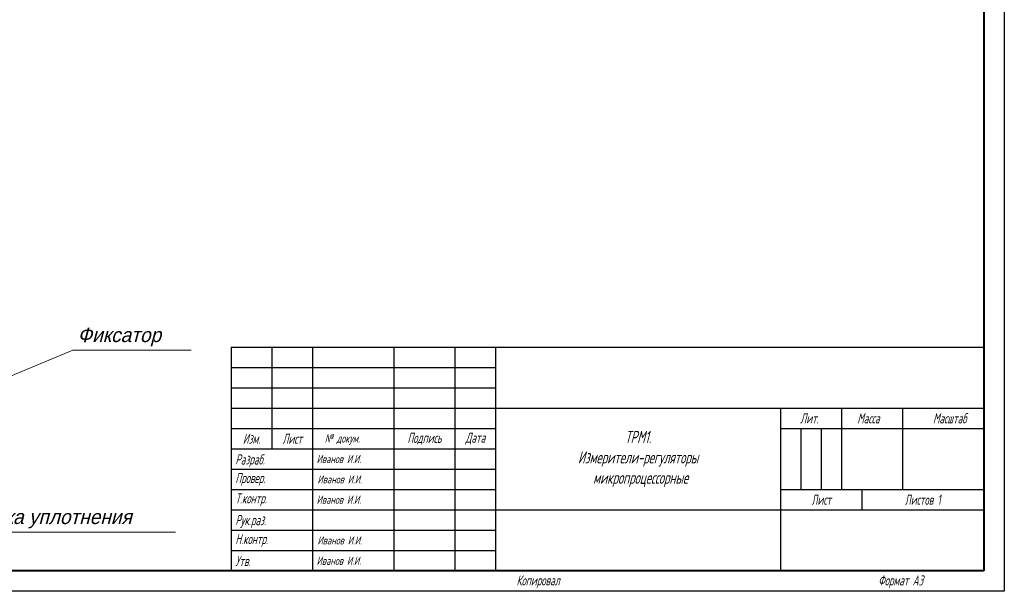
# Model space of a CAD drawing. Header units: millimetres. Extents: x 0 to 420, y 0 to 297.
# Tile 27 of 31: x 178 to 420, y 0 to 140. Entities that reach past the tile are written whole.
import ezdxf

# ---------------------------------------------------------------- set-up
doc = ezdxf.new("R2010")
doc.units = ezdxf.units.MM
doc.layers.get('0').update_dxf_attribs({"color": 255})
doc.layers.add('0 VIEW4', color=7, linetype='Continuous')
doc.layers.add('ФОРМАТ', color=7, linetype='Continuous')
doc.styles.add('gost2304', font='gost_ptb.shx', dxfattribs={"width": 0.8, "oblique": 15, "height": 2.5})
doc.styles.get("Standard").update_dxf_attribs({"font": 'win_eskd.shx', "width": 0.8, "oblique": 15})

msp = doc.modelspace()

# ---------------------------------------------------------------- linework, layer by layer
at = {"layer": '0 VIEW4', "color": 4, "lineweight": 18}
for p, q in [((191.099, 59.215), (172.754, 51.609)), ((191.099, 59.215), (220.178, 59.215)), ((164.234, 14.512), (216.308, 14.512))]:
    msp.add_line(p, q, dxfattribs=at)
at = {"layer": 'ФОРМАТ', "color": 0, "lineweight": 40}
for p, q in [((415, 292), (415, 5)), ((415, 5), (8, 5))]:
    msp.add_line(p, q, dxfattribs=at)
at = {"layer": 'ФОРМАТ', "color": 0}
for p, q in [((230, 60), (230, 5)), ((230, 60), (415, 60)), ((230, 60), (230, 5)), ((240, 60), (240, 35)), ((240, 60), (240, 35)), ((250, 60), (250, 5)), ((270, 60), (270, 5)), ((285, 60), (285, 5)), ((295, 60), (295, 5)), ((230, 55), (295, 55)), ((230, 50), (295, 50)), ((230, 45), (295, 45)), ((295, 45), (415, 45)), ((365, 45), (365, 5)), ((380, 45), (380, 25)), ((395, 45), (395, 25)), ((230, 40), (295, 40)), ((365, 40), (415, 40)), ((370, 40), (370, 25)), ((375, 40), (375, 25)), ((230, 35), (295, 35)), ((230, 30), (295, 30)), ((230, 25), (295, 25)), ((365, 25), (415, 25)), ((385, 25), (385, 20)), ((230, 20), (295, 20)), ((295, 20), (415, 20)), ((230, 15), (295, 15)), ((230, 15), (295, 15)), ((230, 10), (295, 10)), ((230, 10), (295, 10)), ((230, 5), (415, 5)), ((230, 5), (415, 5))]:
    msp.add_line(p, q, dxfattribs=at)
at = {"layer": 'ФОРМАТ', "color": 7}
msp.add_line((230, 60), (415, 60), dxfattribs=at)
at = {"layer": 'ФОРМАТ', "color": 0}
msp.add_lwpolyline([(0, 297), (420, 297), (420, 0), (0, 0)], close=True, dxfattribs=at)

# ---------------------------------------------------------------- texts
at = {"oblique": 15}
for s, p in [('Фиксатор', (192.26, 61.229)), ('Рамка уплотнения', (165.395, 16.526))]:
    msp.add_text(s, height=3.5, dxfattribs=at).set_placement(p)
at = {"layer": 'ФОРМАТ', "color": 0, "style": 'gost2304'}
for s, insert, char_height, width, attachment_point in [('\\pi4.8281;Лит.', (365, 42.5), 2.5, 15, 4), ('\\pi3.8575;Масса ', (380, 42.5), 2.5, 15, 4), ('\\pi4.2529;Масштаб', (404.459, 42.5), 2.5, 18.91804, 5), ('Изм.', (235, 37.5), 2.5, 10, 5), ('Лист', (245, 37.5), 2.5, 10, 5), ('Подпись', (277.5, 37.5), 2.5, 15, 5), ('Дата', (290, 37.5), 2.5, 10, 5), ('{\\H1.2x;\\C256;ТРМ1.\\PИзмерители-регуляторы \\P микропроцессорные }', (330, 32.5), 2.5, 70, 5), ('{\\H0.83333x;№ докум}.', (257.328, 37.5), 2.5, 20, 5), (' Разраб.', (230, 32.059), 2.5, 20, 4), ('Иванов И.И.', (250.998, 32.5), 2, 25.43827, 4), (' Провер.', (230, 27.5), 2.5, 20, 4), (' Т.контр.', (230, 22.5), 2.5, 20, 4), ('Иванов И.И.', (250.998, 22.5), 2, 20.20967, 4), ('{\\Q10;Лист  }', (375.076, 22.5), 2.5, 20, 5), ('{\\Q10;Листов 1}', (400, 22.5), 2.5, 30, 5), (' Рук.раз.', (230, 17.147), 2.5, 20, 4), (' Н.контр.', (230, 12.5), 2.5, 20, 4), ('Иванов И.И.', (251.207, 12.5), 2, 20, 4), (' Утв.', (230, 7.441), 2.5, 20, 4)]:
    msp.add_mtext(s, dxfattribs=dict(at, insert=insert, char_height=char_height, width=width, attachment_point=attachment_point))
at = {"layer": 'ФОРМАТ', "color": 0, "char_height": 2, "attachment_point": 4, "line_spacing_factor": 0.48, "style": 'gost2304'}
for insert, width in [((251.207, 27.5), 20), ((250.998, 7.5), 15.6055)]:
    msp.add_mtext('Иванов И.И.', dxfattribs=dict(at, insert=insert, width=width))
at = {"layer": 'ФОРМАТ', "color": 0, "lineweight": 15, "char_height": 2.5, "width": 23.53847, "attachment_point": 1, "style": 'gost2304'}
for s, insert in [('Копировал', (300.121, 3.926)), ('Формат A3', (389.001, 3.926))]:
    msp.add_mtext(s, dxfattribs=dict(at, insert=insert))

doc.saveas('drawing.dxf')
